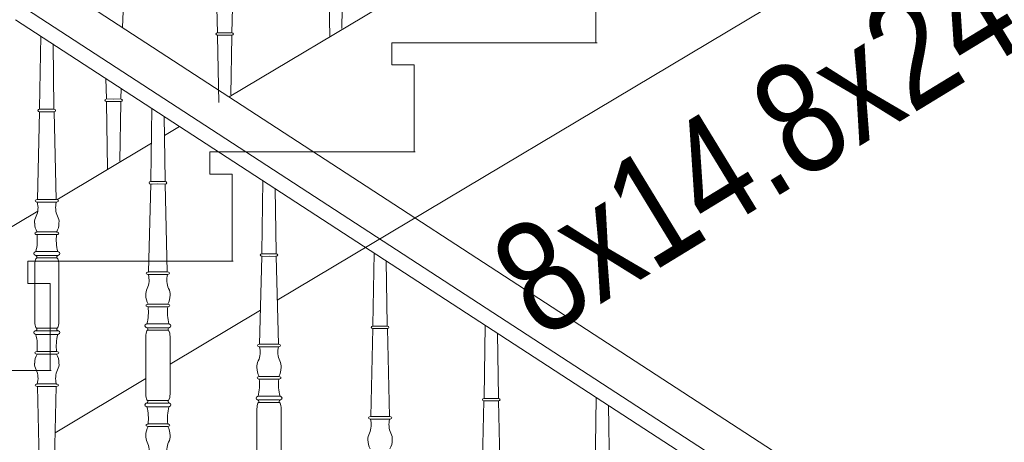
# Model space of a CAD drawing. Header units: millimetres. Extents: x -573548 to 674770, y -246895 to -89040.
# Tile 18 of 199: x 84185 to 85515, y -236494 to -235924. Entities that reach past the tile are written whole.
import ezdxf

# ---------------------------------------------------------------- set-up
doc = ezdxf.new("R2010")
doc.units = ezdxf.units.MM
for name, color, linetype, lineweight in [('A-OPISY-3_Nr_pióra__6', 8, 'Continuous', 9), ('balustrada drewniana_Nr_pióra__1', 8, 'Continuous', 9), ('balustrada_z tyłu_Nr_pióra__1', 8, 'Continuous', 9), ('SCHODY_Nr_pióra__1', 8, 'Continuous', 9)]:
    doc.layers.add(name, color=color, linetype=linetype, lineweight=lineweight)
doc.styles.add('STYL_AUTOMATYCZNY_5', font='arial.ttf', dxfattribs={"width": 0.8})

# ---------------------------------------------------------------- blocks, each defined once
blk = doc.blocks.new('A$C685D2BB2')
at = {"layer": 'balustrada drewniana_Nr_pióra__1'}
for p, q in [((8011.3, 9758), (6039.9, 11040.9)), ((8034, 9683.5), (6025, 10990.9)), ((8034, 9659.7), (6019.1, 10970.9)), ((6070.2, 10878), (6070.2, 10889.7)), ((6045, 10601.7), (6045, 10640.2)), ((6047.2, 10649.1), (6061.3, 10649.1)), ((6075.4, 10649.1), (6061.3, 10649.1)), ((6077.6, 10601.7), (6077.6, 10640.2)), ((6045, 10601.7), (6045, 10563.2)), ((6077.6, 10601.7), (6077.6, 10563.2)), ((6047.2, 10554.3), (6061.3, 10554.3)), ((6075.4, 10554.3), (6061.3, 10554.3)), ((6197.2, 10551.5), (6211.3, 10551.5)), ((6225.5, 10551.5), (6211.3, 10551.5)), ((6195, 10504.1), (6195, 10542.5)), ((6227.7, 10504.1), (6227.7, 10542.5)), ((6195, 10504.1), (6195, 10465.6)), ((6227.7, 10504.1), (6227.7, 10465.6)), ((6197.2, 10456.7), (6211.3, 10456.7)), ((6225.5, 10456.7), (6211.3, 10456.7)), ((6347.3, 10453.8), (6361.4, 10453.8)), ((6375.5, 10453.8), (6361.4, 10453.8)), ((6345.1, 10406.4), (6345.1, 10444.9)), ((6377.7, 10406.4), (6377.7, 10444.9)), ((6345.1, 10406.4), (6345.1, 10367.9)), ((6377.7, 10406.4), (6377.7, 10367.9))]:
    blk.add_line(p, q, dxfattribs=at)
for points in [[(6291.7, 10953.4), (6288.8, 11072.2)], [(6311.3, 10953.4), (6314.2, 11072.2)], [(6443.4, 10948.7), (6441.9, 11038.2), (6441.8, 11039.6)], [(6459.8, 10959), (6461.2, 11038.2), (6461.2, 11039.6)], [(6053.1, 10948.8), (6051.6, 10851.3), (6051.6, 10849.9)], [(6293.4, 10859.1), (6291.9, 10948.7), (6291.8, 10950.1)], [(6301.5, 10953.3), (6292.2, 10953.4)], [(6292.2, 10950.1), (6301.5, 10950)], [(6301.5, 10953.3), (6310.9, 10953.4)], [(6310.8, 10950.1), (6301.5, 10950)], [(6309.8, 10869.5), (6311.2, 10948.7), (6311.2, 10950.1)], [(6069.7, 10938.3), (6071, 10851.3), (6071, 10849.9)], [(6203.2, 10851.1), (6201.7, 10753.7), (6201.7, 10752.3)], [(6051.5, 10846.6), (6048.6, 10727.9)], [(6052, 10849.9), (6061.3, 10850)], [(6061.3, 10846.7), (6052, 10846.6)], [(6070.6, 10849.9), (6061.3, 10850)], [(6061.3, 10846.7), (6070.6, 10846.6)], [(6071.1, 10846.6), (6074, 10727.9)], [(6219.7, 10840.6), (6221, 10753.7), (6221, 10752.3)], [(6201.6, 10749), (6198.7, 10630.2)], [(6202, 10752.3), (6211.3, 10752.4)], [(6211.3, 10749.1), (6202, 10749)], [(6220.7, 10752.3), (6211.3, 10752.4)], [(6211.3, 10749.1), (6220.7, 10749)], [(6221.1, 10749), (6224, 10630.2)], [(6353.2, 10753.5), (6351.7, 10656), (6351.7, 10654.6)], [(6369.8, 10743), (6371, 10656), (6371.1, 10654.6)], [(6048.5, 10727.9), (6061.3, 10727.9)], [(6061.3, 10724.5), (6048.5, 10724.5)], [(6074.1, 10727.9), (6061.3, 10727.9)], [(6061.3, 10724.5), (6074.1, 10724.5)], [(6048.1, 10684.2), (6061.3, 10684.2)], [(6061.3, 10680.9), (6048.1, 10680.9)], [(6074.5, 10684.2), (6061.3, 10684.2)], [(6061.3, 10680.9), (6074.5, 10680.9)], [(6047.3, 10657.7), (6061.3, 10657.7)], [(6061.3, 10652.5), (6047.4, 10652.5)], [(6075.3, 10657.7), (6061.3, 10657.7)], [(6061.3, 10652.5), (6075.2, 10652.5)], [(6352.1, 10654.6), (6361.4, 10654.8)], [(6370.7, 10654.6), (6361.4, 10654.8)], [(6503.3, 10655.8), (6501.8, 10558.4), (6501.8, 10557)], [(6351.6, 10651.3), (6348.7, 10532.6)], [(6361.4, 10651.4), (6352, 10651.3)], [(6361.4, 10651.4), (6370.7, 10651.3)], [(6371.2, 10651.3), (6374.1, 10532.6)], [(6519.8, 10645.4), (6521.1, 10558.4), (6521.1, 10557)], [(6198.5, 10630.2), (6211.3, 10630.2)], [(6211.3, 10626.9), (6198.5, 10626.9)], [(6224.2, 10630.2), (6211.3, 10630.2)], [(6211.3, 10626.9), (6224.2, 10626.9)], [(6198.1, 10586.5), (6211.3, 10586.5)], [(6224.6, 10586.5), (6211.3, 10586.5)], [(6211.3, 10583.2), (6198.1, 10583.2)], [(6211.3, 10583.2), (6224.6, 10583.2)], [(6197.4, 10560), (6211.3, 10560)], [(6225.3, 10560), (6211.3, 10560)], [(6047.3, 10545.7), (6061.3, 10545.7)], [(6061.3, 10550.9), (6047.4, 10550.9)], [(6061.3, 10550.9), (6075.2, 10550.9)], [(6075.3, 10545.7), (6061.3, 10545.7)], [(6211.3, 10554.9), (6197.4, 10554.9)], [(6211.3, 10554.9), (6225.2, 10554.9)], [(6501.7, 10553.7), (6498.8, 10434.9)], [(6502.1, 10557), (6511.4, 10557.1)], [(6511.4, 10553.8), (6502.1, 10553.7)], [(6520.8, 10557), (6511.4, 10557.1)], [(6511.4, 10553.8), (6520.8, 10553.7)], [(6521.2, 10553.7), (6524.1, 10434.9)], [(6653.3, 10558.2), (6651.8, 10460.7), (6651.8, 10459.3)], [(6669.9, 10547.7), (6671.1, 10460.7), (6671.2, 10459.3)], [(6348.6, 10532.6), (6361.4, 10532.6)], [(6374.2, 10532.6), (6361.4, 10532.6)], [(6061.3, 10522.6), (6048.1, 10522.6)], [(6048.1, 10519.2), (6061.3, 10519.2)], [(6061.3, 10522.6), (6074.5, 10522.6)], [(6074.5, 10519.2), (6061.3, 10519.2)], [(6361.4, 10529.2), (6348.6, 10529.2)], [(6361.4, 10529.2), (6374.2, 10529.2)], [(6061.3, 10478.9), (6048.5, 10478.9)], [(6061.3, 10478.9), (6074.1, 10478.9)], [(6348.1, 10488.9), (6361.4, 10488.9)], [(6361.4, 10485.6), (6348.1, 10485.6)], [(6374.6, 10488.9), (6361.4, 10488.9)], [(6361.4, 10485.6), (6374.6, 10485.6)], [(6048.5, 10475.6), (6061.3, 10475.6)], [(6051.5, 10356.8), (6048.6, 10475.6)], [(6074.1, 10475.6), (6061.3, 10475.6)], [(6071.1, 10356.8), (6074, 10475.6)], [(6211.3, 10453.2), (6197.4, 10453.2)], [(6211.3, 10453.2), (6225.2, 10453.2)], [(6347.4, 10462.4), (6361.4, 10462.4)], [(6361.4, 10457.3), (6347.5, 10457.3)], [(6375.4, 10462.4), (6361.4, 10462.4)], [(6361.4, 10457.3), (6375.3, 10457.3)], [(6651.7, 10456), (6648.8, 10337.3)], [(6661.5, 10456.1), (6652.1, 10456)], [(6652.2, 10459.3), (6661.5, 10459.5)], [(6670.8, 10459.3), (6661.5, 10459.5)], [(6661.5, 10456.1), (6670.8, 10456)], [(6671.3, 10456), (6674.2, 10337.3)], [(6803.4, 10460.5), (6801.9, 10363.1), (6801.8, 10361.7)], [(6197.4, 10448.1), (6211.3, 10448.1)], [(6225.3, 10448.1), (6211.3, 10448.1)], [(6819.9, 10450.1), (6821.2, 10363.1), (6821.2, 10361.7)], [(6498.6, 10434.9), (6511.4, 10434.9)], [(6511.4, 10431.6), (6498.6, 10431.6)], [(6524.3, 10434.9), (6511.4, 10434.9)], [(6511.4, 10431.6), (6524.3, 10431.6)], [(6211.3, 10424.9), (6198.1, 10424.9)], [(6198.1, 10421.6), (6211.3, 10421.6)], [(6211.3, 10424.9), (6224.6, 10424.9)], [(6224.6, 10421.6), (6211.3, 10421.6)]]:
    blk.add_lwpolyline(points, dxfattribs=at)
for centre, radius, start, end in [((6021.5, 10717.1), 27.9, 335.2899, 15.4845), ((6101.1, 10717.1), 27.9, 164.5155, 204.7101), ((6061.1, 10697.6), 16.3, 151.329, 184.6255), ((6061.5, 10697.6), 16.3, 355.3745, 28.671), ((6070.6, 10696.5), 25.7, 180.5357, 208.6884), ((6052, 10696.5), 25.7, 331.3116, 359.4643), ((5985.3, 10673.6), 63.2, 345.3582, 6.5823), ((6137.3, 10673.6), 63.2, 173.4177, 194.6418), ((6045.4, 10650.5), 2.29, 322.9251, 69.0836), ((6077.2, 10650.5), 2.29, 110.9164, 217.0749), ((6078.8, 10639.3), 33.9, 166.8073, 181.4489), ((6049.5, 10646.1), 3.77, 127.9411, 165.9891), ((6073.1, 10646.1), 3.77, 14.0109, 52.0589), ((6043.8, 10639.3), 33.9, 358.5511, 13.1927), ((6171.5, 10619.4), 27.9, 335.2899, 15.4845), ((6251.2, 10619.4), 27.9, 164.5155, 204.7101), ((6211.2, 10599.9), 16.3, 151.329, 184.6255), ((6220.6, 10598.9), 25.7, 180.5357, 208.6884), ((6202.1, 10598.9), 25.7, 331.3116, 359.4643), ((6211.5, 10599.9), 16.3, 355.3745, 28.671), ((6135.3, 10576), 63.2, 345.3582, 6.5823), ((6287.4, 10576), 63.2, 173.4177, 194.6418), ((6078.8, 10564.1), 33.9, 178.5511, 193.1927), ((6043.8, 10564.1), 33.9, 346.8073, 1.4489), ((6049.5, 10557.3), 3.77, 194.0109, 232.0589), ((6045.4, 10552.9), 2.29, 290.9164, 37.0749), ((5985.3, 10529.8), 63.2, 353.4177, 14.6418), ((6137.3, 10529.8), 63.2, 165.3582, 186.5823), ((6077.2, 10552.9), 2.29, 142.9251, 249.0836), ((6073.1, 10557.3), 3.77, 307.9411, 345.9891), ((6228.9, 10541.7), 33.9, 166.8073, 181.4489), ((6199.6, 10548.5), 3.77, 127.9411, 165.9891), ((6195.4, 10552.8), 2.29, 322.9251, 69.0836), ((6227.3, 10552.8), 2.29, 110.9164, 217.0749), ((6223.1, 10548.5), 3.77, 14.0109, 52.0589), ((6193.8, 10541.7), 33.9, 358.5511, 13.1927), ((6070.6, 10506.9), 25.7, 151.3116, 179.4643), ((6052, 10506.9), 25.7, 0.5357, 28.6884), ((6321.6, 10521.8), 27.9, 335.2899, 15.4845), ((6401.2, 10521.8), 27.9, 164.5155, 204.7101), ((6061.1, 10505.8), 16.3, 175.3745, 208.671), ((6061.5, 10505.8), 16.3, 331.329, 4.6255), ((6361.2, 10502.3), 16.3, 151.329, 184.6255), ((6361.6, 10502.3), 16.3, 355.3745, 28.671), ((6021.5, 10486.3), 27.9, 344.5155, 24.7101), ((6101.1, 10486.3), 27.9, 155.2899, 195.4845), ((6370.7, 10501.2), 25.7, 180.5357, 208.6884), ((6352.1, 10501.2), 25.7, 331.3116, 359.4643), ((6285.4, 10478.3), 63.2, 345.3582, 6.5823), ((6437.4, 10478.3), 63.2, 173.4177, 194.6418), ((6228.9, 10466.4), 33.9, 178.5511, 193.1927), ((6193.8, 10466.4), 33.9, 346.8073, 1.4489), ((6199.6, 10459.6), 3.77, 194.0109, 232.0589), ((6195.4, 10455.3), 2.29, 290.9164, 37.0749), ((6227.3, 10455.3), 2.29, 142.9251, 249.0836), ((6223.1, 10459.6), 3.77, 307.9411, 345.9891), ((6349.6, 10450.8), 3.77, 127.9411, 165.9891), ((6345.5, 10455.2), 2.29, 322.9251, 69.0836), ((6377.3, 10455.2), 2.29, 110.9164, 217.0749), ((6373.2, 10450.8), 3.77, 14.0109, 52.0589), ((6135.3, 10432.2), 63.2, 353.4177, 14.6418), ((6287.4, 10432.2), 63.2, 165.3582, 186.5823), ((6378.9, 10444), 33.9, 166.8073, 181.4489), ((6343.9, 10444), 33.9, 358.5511, 13.1927), ((6471.6, 10424.1), 27.9, 335.2899, 15.4845), ((6551.3, 10424.1), 27.9, 164.5155, 204.7101), ((6220.6, 10409.3), 25.7, 151.3116, 179.4643), ((6202.1, 10409.3), 25.7, 0.5357, 28.6884), ((6511.3, 10404.6), 16.3, 151.329, 184.6255), ((6511.6, 10404.6), 16.3, 355.3745, 28.671), ((6211.2, 10408.2), 16.3, 175.3745, 208.671), ((6171.5, 10388.7), 27.9, 344.5155, 24.7101), ((6251.2, 10388.7), 27.9, 155.2899, 195.4845), ((6211.5, 10408.2), 16.3, 331.329, 4.6255), ((6520.7, 10403.6), 25.7, 180.5357, 208.6884), ((6502.2, 10403.6), 25.7, 331.3116, 359.4643)]:
    blk.add_arc(centre, radius, start, end, dxfattribs=at)
for centre, major_axis, ratio, start_param, end_param in [((6292.3, 10951.8), (-2.73, 0.01), 0.610734, 4.75275, 7.825221), ((6293.5, 10951.9), (-2.73, 0.04), 0.610071, 4.682134, 4.712389), ((6309.5, 10951.9), (2.73, 0.04), 0.610071, 1.570796, 1.601051), ((6310.7, 10951.8), (2.73, 0.01), 0.610734, 4.74115, 7.813621), ((6052.1, 10848.3), (2.73, 0.01), 0.610734, 1.599557, 4.672028), ((6053.3, 10848.1), (2.73, 0.04), 0.610071, 4.712389, 4.742644), ((6069.3, 10848.1), (-2.73, 0.04), 0.610071, 1.540542, 1.570796), ((6070.5, 10848.3), (-2.73, 0.01), 0.610734, 1.611157, 4.683628), ((6202.1, 10750.6), (2.73, 0.01), 0.610734, 1.599557, 4.672028), ((6203.3, 10750.5), (2.73, 0.04), 0.610071, 4.712389, 4.742644), ((6219.4, 10750.5), (-2.73, 0.04), 0.610071, 1.540542, 1.570796), ((6220.6, 10750.6), (-2.73, 0.01), 0.610734, 1.611157, 4.683628), ((6048.4, 10726.2), (-2.73, -0.05), 0.609492, 4.661602, 7.842393), ((6074.2, 10726.2), (-2.73, 0.04), 0.610071, 1.540542, 4.760584), ((6047.9, 10682.5), (-2.73, -0.04), 0.610071, 4.664194, 7.884236), ((6074.7, 10682.5), (2.73, -0.04), 0.610071, 4.682134, 7.902177), ((6047.3, 10655.1), (3.53, -0.02), 0.726701, 1.575445, 4.734164), ((6075.3, 10655.1), (-3.53, -0.02), 0.726701, 1.549022, 4.70774), ((6352.2, 10653), (2.73, 0.01), 0.610734, 1.599557, 4.672028), ((6370.6, 10653), (-2.73, 0.01), 0.610734, 1.611157, 4.683628), ((6353.4, 10652.9), (2.73, 0.04), 0.610071, 4.712389, 4.742644), ((6369.4, 10652.9), (-2.73, 0.04), 0.610071, 1.540542, 1.570796), ((6198.4, 10628.5), (-2.73, -0.05), 0.609492, 4.661602, 7.842393), ((6224.3, 10628.5), (-2.73, 0.04), 0.610071, 1.540542, 4.760584), ((6198, 10584.9), (-2.73, -0.04), 0.610071, 4.664194, 7.884236), ((6224.7, 10584.9), (2.73, -0.04), 0.610071, 4.682134, 7.902177), ((6197.4, 10557.5), (3.53, -0.02), 0.726701, 1.575445, 4.734164), ((6225.3, 10557.5), (-3.53, -0.02), 0.726701, 1.549022, 4.70774), ((6047.3, 10548.3), (3.53, 0.02), 0.726701, 1.549022, 4.70774), ((6075.3, 10548.3), (-3.53, 0.02), 0.726701, 1.575445, 4.734164), ((6502.2, 10555.3), (2.73, 0.01), 0.610734, 1.599557, 4.672028), ((6503.4, 10555.2), (2.73, 0.04), 0.610071, 4.712389, 4.742644), ((6519.5, 10555.2), (-2.73, 0.04), 0.610071, 1.540542, 1.570796), ((6520.7, 10555.3), (-2.73, 0.01), 0.610734, 1.611157, 4.683628), ((6348.5, 10530.9), (-2.73, -0.05), 0.609492, 4.661602, 7.842393), ((6374.3, 10530.9), (-2.73, 0.04), 0.610071, 1.540542, 4.760584), ((6047.9, 10520.9), (-2.73, 0.04), 0.610071, 4.682134, 7.902177), ((6074.7, 10520.9), (2.73, 0.04), 0.610071, 4.664194, 7.884236), ((6048.4, 10477.2), (-2.73, 0.05), 0.609492, 4.723978, 7.904769), ((6074.2, 10477.2), (-2.73, -0.04), 0.610071, 1.522601, 4.742644), ((6348, 10487.2), (-2.73, -0.04), 0.610071, 4.664194, 7.884236), ((6374.8, 10487.2), (2.73, -0.04), 0.610071, 4.682134, 7.902177), ((6197.4, 10450.7), (3.53, 0.02), 0.726701, 1.549022, 4.70774), ((6225.3, 10450.7), (-3.53, 0.02), 0.726701, 1.575445, 4.734164), ((6347.4, 10459.8), (3.53, -0.02), 0.726701, 1.575445, 4.734164), ((6375.4, 10459.8), (-3.53, -0.02), 0.726701, 1.549022, 4.70774), ((6652.3, 10457.7), (2.73, 0.01), 0.610734, 1.599557, 4.672028), ((6653.5, 10457.6), (2.73, 0.04), 0.610071, 4.712389, 4.742644), ((6669.5, 10457.6), (-2.73, 0.04), 0.610071, 1.540542, 1.570796), ((6670.7, 10457.7), (-2.73, 0.01), 0.610734, 1.611157, 4.683628), ((6498.5, 10433.2), (-2.73, -0.05), 0.609492, 4.661602, 7.842393), ((6524.4, 10433.2), (-2.73, 0.04), 0.610071, 1.540542, 4.760584), ((6198, 10423.2), (-2.73, 0.04), 0.610071, 4.682134, 7.902177), ((6224.7, 10423.2), (2.73, 0.04), 0.610071, 4.664194, 7.884236)]:
    blk.add_ellipse(centre, major_axis=major_axis, ratio=ratio, start_param=start_param, end_param=end_param, dxfattribs=at)
at = {"layer": 'balustrada_z tyłu_Nr_pióra__1'}
for points in [[(6163.6, 10960.4), (6164.2, 10982.6)], [(6141.7, 10863.9), (6141.1, 10891.5)], [(6161.3, 10863.9), (6161.6, 10878.2)], [(6143.4, 10769.6), (6141.9, 10859.2), (6141.8, 10860.6)], [(6151.5, 10863.8), (6142.2, 10863.9)], [(6142.2, 10860.6), (6151.5, 10860.4)], [(6151.5, 10863.8), (6160.9, 10863.9)], [(6160.8, 10860.6), (6151.5, 10860.4)], [(6159.8, 10780), (6161.2, 10859.2), (6161.2, 10860.6)]]:
    blk.add_lwpolyline(points, dxfattribs=at)
for centre, major_axis, ratio, start_param, end_param in [((6142.3, 10862.2), (-2.73, 0.01), 0.610734, 4.75275, 7.825221), ((6143.5, 10862.3), (-2.73, 0.04), 0.610071, 4.682134, 4.712389), ((6159.5, 10862.3), (2.73, 0.04), 0.610071, 1.570796, 1.601051), ((6160.7, 10862.2), (2.73, 0.01), 0.610734, 4.74115, 7.813621)]:
    blk.add_ellipse(centre, major_axis=major_axis, ratio=ratio, start_param=start_param, end_param=end_param, dxfattribs=at)
at = {"layer": 'SCHODY_Nr_pióra__1'}
for p, q in [((7271.8, 11442.3), (6307.5, 10866.8)), ((7344.7, 11172.3), (6372.6, 10592.1)), ((6803, 10940.7), (6803, 11057.3)), ((6527.3, 10909.8), (6527.3, 10939.8)), ((6527.3, 10939.8), (6804.4, 10939.8)), ((6527.3, 10909.8), (6557.3, 10909.8)), ((6557.3, 10793.2), (6557.3, 10909.8)), ((6240.5, 10826.8), (6220.1, 10814.6)), ((6202.5, 10804.1), (6074.7, 10727.8)), ((6281.5, 10762.3), (6281.5, 10792.3)), ((6281.5, 10792.3), (6558.7, 10792.3)), ((6281.5, 10762.3), (6311.5, 10762.3)), ((6311.5, 10645.7), (6311.5, 10762.3)), ((6049, 10712.5), (5964.6, 10662.1)), ((6035.8, 10614.8), (6035.8, 10644.8)), ((6035.8, 10644.8), (6313, 10644.8)), ((6035.8, 10614.8), (6065.8, 10614.8)), ((6065.8, 10498.2), (6065.8, 10614.8)), ((6349.8, 10578.5), (6227.7, 10505.6)), ((5790.1, 10497.3), (6067.2, 10497.3)), ((6195, 10486.1), (6072.4, 10413))]:
    blk.add_line(p, q, dxfattribs=at)
at = {"layer": 'A-OPISY-3_Nr_pióra__6', "insert": (7079, 10838), "char_height": 150, "attachment_point": 5, "rotation": 31.393, "style": 'STYL_AUTOMATYCZNY_5'}
blk.add_mtext('\\A1;{\\pqc;\\fArial|b0|i0|c238|p0;\\W0.800000;8x14.8x24.7}', dxfattribs=at)

msp = doc.modelspace()

# ---------------------------------------------------------------- block references
at = {"color": 150}
msp.add_blockref('A$C685D2BB2', (78160.5, -246894.6), dxfattribs=at)

doc.saveas('drawing.dxf')
